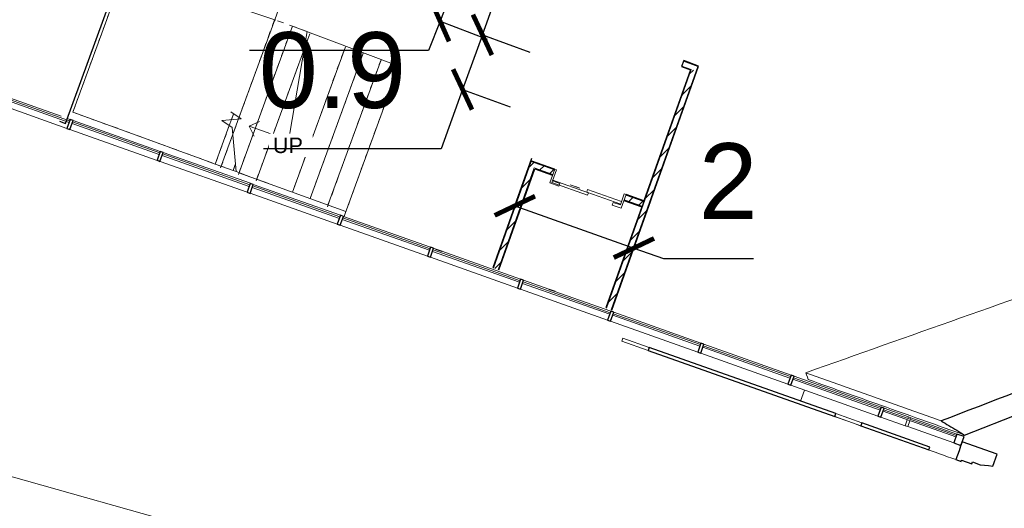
# Model space of a CAD drawing. Header units: inches. Extents: x 424 to 2043, y -237 to 445.
# Tile 153 of 256: x 596.06 to 611.65, y 12.8 to 20.55. Entities that reach past the tile are written whole.
import ezdxf

# ---------------------------------------------------------------- set-up
doc = ezdxf.new("R2010")
doc.units = ezdxf.units.IN
doc.header["$MEASUREMENT"] = 0
doc.linetypes.add('Overhead', pattern=[0.003969, 0.002381, -0.001587])
for name, color, linetype, lineweight in [('A-DOOR', 31, 'Continuous', 9), ('A-GENM', 13, 'Continuous', 9), ('A-GLAZ-CURT', 52, 'Continuous', 9), ('A-GLAZ-CWMG', 51, 'Continuous', 9), ('A-WALL', 113, 'Continuous', 9), ('A-WALL-PATT', 111, 'Continuous', 25), ('S-STRS', 31, 'Continuous', 9), ('S-STRS-ANNO', 31, 'Continuous', 9), ('S-STRS-IDEN', 31, 'Continuous', 9), ('S-STRS-MBND', 31, 'Overhead', 9)]:
    doc.layers.add(name, color=color, linetype=linetype, lineweight=lineweight)
doc.styles.add('Arial', font='arial.ttf', dxfattribs={"height": 0.29506})
doc.styles.get("Standard").update_dxf_attribs({"font": 'arial.ttf'})
doc.dimstyles.new('ISO-25', dxfattribs={"dimtxt": 1.2, "dimasz": 0.5, "dimexe": 0.8, "dimexo": 50, "dimtad": 1, "dimtoh": 1, "dimdec": 1, "dimdsep": 46, "dimtxsty": 'Standard', "dimblk": 'ARCHTICK', "dimcen": 2.5, "dimadec": 0, "dimazin": 0, "dimtfac": 1, "dimtdec": 1, "dimtmove": 0, "dimatfit": 3, "dimldrblk": 'ARCHTICK', "dimfxl": 1, "dimfxlon": 1, "dimarcsym": 0})
pattern_1 = [(44.95455, (742.3463, 30.30272), (-0.2119637, 0.21230025), []), (134.95455, (742.3463, 30.30272), (-0.21230025, -0.2119637), [])]
pattern_2 = [(359.95455, (742.3463, 30.30272), (0.000119, 0.14999995), []), (89.95455, (742.3463, 30.30272), (-0.14999995, 0.000119), [])]
pattern_3 = [(44.95455, (742.3463, 30.30272), (-0.10598184, 0.10615013), [])]

# ---------------------------------------------------------------- blocks, each defined once
blk = doc.blocks.new('Generic Models 1 - Generic Models 1-135348-همکف')
at = {"layer": 'A-GENM'}
blk.add_line((-153.771, -15.085), (-104.565, -28.9), dxfattribs=at)
blk = doc.blocks.new('Generic Models 2 - Generic Models 2-140614-همکف')
at = {"layer": 'A-GENM'}
blk.add_line((-133.007, -16.203), (-132.944, -16.026), dxfattribs=at)
at = {"layer": 'A-GENM', "lineweight": 25}
for p, q in [((-129.895, -17.039), (-130.448, -16.843)), ((-130.548, -17.126), (-130.464, -17.156)), ((-130.464, -17.156), (-130.458, -17.137)), ((-130.458, -17.137), (-130.296, -17.194)), ((-129.963, -17.228), (-129.895, -17.039)), ((-130.296, -17.194), (-130.285, -17.164)), ((-130.285, -17.164), (-130.162, -17.208))]:
    blk.add_line(p, q, dxfattribs=at)
at = {"layer": 'A-GENM', "lineweight": 25, "flags": 128}
for points in [[(-130.448, -16.843), (-130.473, -16.914), (-130.498, -16.985), (-130.523, -17.055), (-130.548, -17.126)], [(-130.162, -17.208), (-130.096, -17.215), (-130.029, -17.221), (-129.963, -17.228)]]:
    blk.add_lwpolyline(points, dxfattribs=at)
at = {"layer": 'A-GENM'}
blk.add_open_spline([(-133.024, -16.25), (-132.372, -16.48), (-131.546, -16.773), (-130.722, -17.065), (-130.548, -17.126)], degree=3, knots=[0, 0, 0, 0, 0.125, 0.1584221, 0.1584221, 0.1584221, 0.1584221], dxfattribs=at)
blk = doc.blocks.new('Generic Models 4 - Generic Models 4-152240-همکف')
at = {"layer": 'A-GENM'}
for p, q in [((-135.84, -15.252), (-135.823, -15.206)), ((-135.42, -15.401), (-135.84, -15.252)), ((-135.823, -15.206), (-135.404, -15.355)), ((-132.052, -16.593), (-132.467, -16.446)), ((-132.451, -16.4), (-132.035, -16.547))]:
    blk.add_line(p, q, dxfattribs=at)
at = {"layer": 'A-GENM', "lineweight": 25}
for p, q in [((-135.404, -15.355), (-135.42, -15.401)), ((-135.42, -15.401), (-132.467, -16.446)), ((-132.451, -16.4), (-135.404, -15.355)), ((-132.467, -16.446), (-132.451, -16.4)), ((-132.035, -16.547), (-132.052, -16.593)), ((-132.052, -16.593), (-130.975, -16.974)), ((-130.958, -16.928), (-132.035, -16.547)), ((-130.975, -16.974), (-130.958, -16.928))]:
    blk.add_line(p, q, dxfattribs=at)
blk = doc.blocks.new('System Panel - Glazed-153684-همکف')
at = {"layer": 'A-GLAZ-CURT', "lineweight": 18}
for p, q in [((0.732, 0.05), (-0.732, 0.05)), ((-0.732, 0.05), (-0.732, 0.024)), ((-0.732, 0.024), (0.732, 0.024)), ((0.732, 0.024), (0.732, 0.05))]:
    blk.add_line(p, q, dxfattribs=at)
blk = doc.blocks.new('System Panel - Glazed-153685-همکف')
at = {"layer": 'A-GLAZ-CURT', "lineweight": 18}
for p, q in [((0.491, 0.049), (-0.732, 0.049)), ((-0.732, 0.049), (-0.732, 0.025)), ((-0.732, 0.025), (0.491, 0.025)), ((0.491, 0.025), (0.491, 0.049))]:
    blk.add_line(p, q, dxfattribs=at)
blk = doc.blocks.new('Rectangular Mullion - 50 x 150mm-153565-همکف')
at = {"layer": 'A-GLAZ-CWMG'}
for p, q in [((-131.309, -16.605), (-131.276, -16.511)), ((-131.259, -16.463), (-131.301, -16.448)), ((-131.267, -16.487), (-131.259, -16.463)), ((-131.309, -16.605), (-131.351, -16.59))]:
    blk.add_line(p, q, dxfattribs=at)
blk = doc.blocks.new('Rectangular Mullion - 50 x 150mm-153575-همکف')
at = {"layer": 'A-GLAZ-CWMG'}
for p, q in [((-131.276, -16.511), (-131.309, -16.605)), ((-131.259, -16.463), (-131.267, -16.487)), ((-130.532, -16.721), (-131.259, -16.463)), ((-130.582, -16.862), (-131.309, -16.605))]:
    blk.add_line(p, q, dxfattribs=at)
at = {"layer": 'A-GLAZ-CWMG', "lineweight": 25}
for p, q in [((-130.532, -16.721), (-130.582, -16.862)), ((-130.419, -16.761), (-130.532, -16.721)), ((-130.469, -16.902), (-130.419, -16.761)), ((-130.582, -16.862), (-130.469, -16.902))]:
    blk.add_line(p, q, dxfattribs=at)
blk = doc.blocks.new('Rectangular Mullion - 50 x 150mm-V4-همکف')
at = {"layer": 'A-GLAZ-CWMG'}
for p, q in [((-145.957, -11.26), (-144.716, -11.699)), ((-144.627, -11.89), (-146.007, -11.401)), ((-144.622, -11.732), (-144.577, -11.749))]:
    blk.add_line(p, q, dxfattribs=at)
blk = doc.blocks.new('Rectangular Mullion - 50 x 150mm-153601-همکف')
at = {"layer": 'A-GLAZ-CWMG'}
for p, q in [((-157.471, -7.343), (-158.851, -6.854)), ((-158.801, -6.713), (-157.421, -7.201))]:
    blk.add_line(p, q, dxfattribs=at)
blk = doc.blocks.new('Rectangular Mullion - 50 x 150mm-V5-همکف')
at = {"layer": 'A-GLAZ-CWMG'}
for p, q in [((-138.821, -13.786), (-138.786, -13.799)), ((-138.691, -13.832), (-137.441, -14.275)), ((-137.491, -14.416), (-138.871, -13.928))]:
    blk.add_line(p, q, dxfattribs=at)
blk = doc.blocks.new('Rectangular Mullion - 50 x 150mm-V6-همکف')
at = {"layer": 'A-GLAZ-CWMG'}
for p, q in [((-137.394, -14.291), (-136.994, -14.433)), ((-136.064, -14.921), (-137.444, -14.433)), ((-136.9, -14.466), (-136.014, -14.78))]:
    blk.add_line(p, q, dxfattribs=at)
blk = doc.blocks.new('Rectangular Mullion - 50 x 150mm-153602-همکف')
at = {"layer": 'A-GLAZ-CWMG'}
for p, q in [((-131.685, -16.312), (-131.301, -16.448)), ((-131.351, -16.59), (-131.735, -16.454)), ((-131.351, -16.59), (-131.318, -16.496)), ((-131.309, -16.472), (-131.301, -16.448))]:
    blk.add_line(p, q, dxfattribs=at)
blk = doc.blocks.new('Rectangular Mullion - 50 x 150mm-137391-همکف')
at = {"layer": 'A-GLAZ-CWMG', "lineweight": 25}
for p, q in [((-0.025, 0.075), (0.025, 0.075)), ((-0.025, -0.075), (-0.025, 0.075)), ((0.025, 0.075), (0.025, -0.075)), ((0.025, -0.075), (-0.025, -0.075))]:
    blk.add_line(p, q, dxfattribs=at)
blk = doc.blocks.new('Side_opening_ElevatorLift_Door_with_Call_buttons_9478_0001 - 12000 x 2290 Opening-236782-همکف')
at = {"layer": 'A-DOOR', "lineweight": 18}
for p, q in [((-0.6, 0.18), (-0.6, -0.05)), ((-0.45, 0.18), (-0.6, 0.18)), ((-0.45, 0.135), (-0.45, 0.18)), ((0.57, 0.165), (-0.03, 0.165)), ((-0.03, 0.165), (-0.03, 0.122)), ((0.6, 0.18), (0.45, 0.18)), ((0.45, 0.18), (0.45, 0.135)), ((0.57, 0.122), (0.57, 0.165)), ((0.6, -0.05), (0.6, 0.18)), ((-0.57, -0.05), (-0.57, 0.135)), ((-0.57, 0.135), (-0.45, 0.135)), ((0, 0.122), (-0.57, 0.122)), ((-0.57, 0.122), (-0.57, 0.08)), ((-0.57, 0.08), (0, 0.08)), ((-0.03, 0.122), (0.57, 0.122)), ((0, 0.08), (0, 0.122)), ((0.45, 0.135), (0.57, 0.135)), ((0.57, 0.135), (0.57, -0.05)), ((-0.6, -0.05), (-0.57, -0.05)), ((0.57, -0.05), (0.6, -0.05))]:
    blk.add_line(p, q, dxfattribs=at)
at = {"layer": 'A-DOOR'}
for p, q in [((0.125, 0.1), (0.196, 0.1)), ((0.125, 0.1), (0.196, 0.1)), ((0.285, 0.1), (0.125, 0.1)), ((-0.863, -0.05), (-0.863, -0.053)), ((-0.736, -0.053), (-0.863, -0.053)), ((-0.832, -0.053), (-0.832, -0.056)), ((-0.832, -0.053), (-0.832, -0.056)), ((-0.832, -0.056), (-0.831, -0.056)), ((-0.768, -0.056), (-0.832, -0.056)), ((-0.832, -0.056), (-0.831, -0.056)), ((-0.831, -0.056), (-0.832, -0.056)), ((-0.83, -0.053), (-0.83, -0.055)), ((-0.77, -0.055), (-0.77, -0.053)), ((-0.769, -0.056), (-0.768, -0.056)), ((-0.769, -0.056), (-0.768, -0.056)), ((-0.768, -0.056), (-0.769, -0.056)), ((-0.768, -0.056), (-0.768, -0.053)), ((-0.768, -0.056), (-0.768, -0.053)), ((-0.736, -0.053), (-0.736, -0.05))]:
    blk.add_line(p, q, dxfattribs=at)
blk = doc.blocks.new('_ArchTick')
at = {"color": 0, "linetype": 'ByBlock', "const_width": 0.15}
blk.add_lwpolyline([(-0.5, -0.5), (0.5, 0.5)], dxfattribs=at)
blk = doc.blocks.new('*D969')
at = {"color": 0, "lineweight": -2, "transparency": 16777216}
for p, q in [((603.618, 22.872), (602.714, 20.524)), ((603.618, 22.872), (604.365, 22.584)), ((602.714, 20.524), (602.534, 20.057)), ((602.714, 20.524), (603.46, 20.236)), ((602.534, 20.057), (599.695, 20.057))]:
    blk.add_line(p, q, dxfattribs=at)
at = {"layer": 'Defpoints', "color": 0, "transparency": 16777216}
for p in [(602.437, 23.327), (601.532, 20.979), (602.714, 20.524)]:
    blk.add_point(p, dxfattribs=at)
at = {"color": 0, "lineweight": -2, "transparency": 16777216, "xscale": 0.5, "yscale": 0.5, "zscale": 0.5}
for p, rotation in [((603.618, 22.872), 68.92580993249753), ((602.714, 20.524), 248.9258099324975)]:
    blk.add_blockref('_ArchTick', p, dxfattribs=dict(at, rotation=rotation))
at = {"color": 0, "transparency": 16777216, "insert": (600.802, 21.295), "char_height": 1.2, "attachment_point": 5}
blk.add_mtext('2.5', dxfattribs=at)
blk = doc.blocks.new('*D970')
at = {"color": 0, "lineweight": -2, "transparency": 16777216}
for p, q in [((603.385, 20.305), (603.555, 20.775)), ((603.385, 20.305), (603.071, 19.44)), ((603.385, 20.305), (604.137, 20.033)), ((603.071, 19.44), (602.73, 18.5)), ((603.071, 19.44), (603.823, 19.167)), ((602.73, 18.5), (599.918, 18.5))]:
    blk.add_line(p, q, dxfattribs=at)
at = {"layer": 'Defpoints', "color": 0, "transparency": 16777216}
for p in [(602.377, 20.671), (602.063, 19.805), (603.071, 19.44)]:
    blk.add_point(p, dxfattribs=at)
at = {"color": 0, "lineweight": -2, "transparency": 16777216, "xscale": 0.5, "yscale": 0.5, "zscale": 0.5}
for p, rotation in [((603.385, 20.305), 250.0633248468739), ((603.071, 19.44), 70.06332484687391)]:
    blk.add_blockref('_ArchTick', p, dxfattribs=dict(at, rotation=rotation))
at = {"color": 0, "transparency": 16777216, "insert": (601.011, 19.738), "char_height": 1.2, "attachment_point": 5}
blk.add_mtext('0.9', dxfattribs=at)
blk = doc.blocks.new('*D971')
at = {"color": 0, "lineweight": -2, "transparency": 16777216}
for p, q in [((603.899, 17.597), (604.166, 18.351)), ((605.784, 16.928), (606.051, 17.682)), ((603.899, 17.597), (605.784, 16.928)), ((605.784, 16.928), (606.255, 16.761)), ((606.255, 16.761), (607.675, 16.761))]:
    blk.add_line(p, q, dxfattribs=at)
at = {"layer": 'Defpoints', "color": 0, "transparency": 16777216}
for p in [(603.851, 17.462), (605.784, 16.928), (605.736, 16.793)]:
    blk.add_point(p, dxfattribs=at)
at = {"color": 0, "lineweight": -2, "transparency": 16777216, "xscale": 0.5, "yscale": 0.5, "zscale": 0.5}
for p, rotation in [((603.899, 17.597), 160.4596223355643), ((605.784, 16.928), 340.4596223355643)]:
    blk.add_blockref('_ArchTick', p, dxfattribs=dict(at, rotation=rotation))
at = {"color": 0, "transparency": 16777216, "insert": (607.277, 17.988), "char_height": 1.2, "attachment_point": 5}
blk.add_mtext('2', dxfattribs=at)
blk = doc.blocks.new('*D1001')
at = {"color": 0, "lineweight": -2, "transparency": 16777216}
for p, q in [((603.685, 24.149), (603.953, 24.903)), ((619.509, 18.521), (603.685, 24.149)), ((619.509, 18.521), (619.777, 19.275))]:
    blk.add_line(p, q, dxfattribs=at)
at = {"layer": 'Defpoints', "color": 0, "transparency": 16777216}
for p in [(603.684, 24.147), (603.685, 24.149), (619.508, 18.519)]:
    blk.add_point(p, dxfattribs=at)
at = {"color": 0, "lineweight": -2, "transparency": 16777216, "xscale": 0.5, "yscale": 0.5, "zscale": 0.5}
for p, rotation in [((603.685, 24.149), 160.4214997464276), ((619.509, 18.521), 340.4214997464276)]:
    blk.add_blockref('_ArchTick', p, dxfattribs=dict(at, rotation=rotation))
at = {"color": 0, "transparency": 16777216, "insert": (612.012, 22.501), "char_height": 1.2, "attachment_point": 5, "rotation": 340.4215}
blk.add_mtext('16.8', dxfattribs=at)

msp = doc.modelspace()

# ---------------------------------------------------------------- hatches: boundary and pattern name
at = {"layer": 'A-WALL-PATT', "lineweight": 9}
h = msp.add_hatch(dxfattribs=at)
h.set_pattern_fill('FP_3', color=256, angle=-0.0455, style=0, pattern_type=2)
h.set_pattern_definition(pattern_2)
h.paths.add_polyline_path([(605.435, 15.945), (606.803, 19.801), (606.794, 19.805), (605.425, 15.948)], flags=0)
h = msp.add_hatch(dxfattribs=at)
h.set_pattern_fill('FP_2', color=256, angle=-0.0455, style=0, pattern_type=2)
h.set_pattern_definition(pattern_1)
h.paths.add_polyline_path([(605.35, 15.975), (606.689, 19.747), (606.679, 19.751), (605.34, 15.979)], flags=0)
h = msp.add_hatch(dxfattribs=at)
h.set_pattern_fill('FP_4', color=256, angle=-0.0455, style=0, pattern_type=2)
h.set_pattern_definition(pattern_3)
h.paths.add_polyline_path([(605.425, 15.948), (606.767, 19.729), (606.692, 19.757), (605.35, 15.975)], flags=0)
h = msp.add_hatch(dxfattribs=at)
h.set_pattern_fill('FP_3', color=256, angle=-0.0455, style=0, pattern_type=2)
h.set_pattern_definition(pattern_2)
h.paths.add_polyline_path([(603.559, 16.611), (604.161, 18.307), (604.152, 18.31), (603.55, 16.614)], flags=0)
h = msp.add_hatch(dxfattribs=at)
h.set_pattern_fill('FP_4', color=256, angle=-0.0455, style=0, pattern_type=2)
h.set_pattern_definition(pattern_3)
h.paths.add_polyline_path([(603.635, 16.584), (604.233, 18.271), (604.158, 18.298), (603.559, 16.611)], flags=0)
h = msp.add_hatch(dxfattribs=at)
h.set_pattern_fill('FP_3', color=256, angle=-0.0455, style=0, pattern_type=2)
h.set_pattern_definition(pattern_2)
h.paths.add_polyline_path([(605.939, 17.666), (605.942, 17.675), (605.66, 17.775), (605.656, 17.766), (605.66, 17.765)], flags=0)
h.paths.add_polyline_path([(604.526, 18.167), (604.529, 18.177), (604.161, 18.307), (604.158, 18.298), (604.499, 18.177)], flags=0)
h = msp.add_hatch(dxfattribs=at)
h.set_pattern_fill('FP_4', color=256, angle=-0.0455, style=0, pattern_type=2)
h.set_pattern_definition(pattern_3)
h.paths.add_polyline_path([(605.912, 17.59), (605.939, 17.666), (605.656, 17.766), (605.63, 17.69), (605.854, 17.611)], flags=0)
h.paths.add_polyline_path([(604.499, 18.092), (604.526, 18.167), (604.233, 18.271), (604.207, 18.196), (604.495, 18.093)], flags=0)
h = msp.add_hatch(dxfattribs=at)
h.set_pattern_fill('FP_2', color=256, angle=-0.0455, style=0, pattern_type=2)
h.set_pattern_definition(pattern_1)
h.paths.add_polyline_path([(603.644, 16.581), (604.216, 18.192), (604.207, 18.196), (603.635, 16.584)], flags=0)
h = msp.add_hatch(dxfattribs=at)
h.set_pattern_fill('FP_2', color=256, angle=-0.0455, style=0, pattern_type=2)
h.set_pattern_definition(pattern_1)
h.paths.add_polyline_path([(605.909, 17.581), (605.912, 17.59), (605.63, 17.69), (605.626, 17.681), (605.824, 17.611)], flags=0)
h.paths.add_polyline_path([(604.495, 18.082), (604.499, 18.092), (604.216, 18.192), (604.213, 18.183), (604.495, 18.082)], flags=0)

# ---------------------------------------------------------------- linework, layer by layer
at = {"layer": 'A-WALL', "lineweight": 25}
for p, q in [((596.783, 18.903), (598.208, 22.808)), ((605.435, 15.945), (606.807, 19.811)), ((606.574, 19.896), (606.54, 19.802)), ((606.54, 19.802), (606.679, 19.751)), ((606.807, 19.811), (606.574, 19.896)), ((606.679, 19.751), (605.942, 17.675)), ((596.689, 18.938), (596.783, 18.903)), ((604.152, 18.31), (603.55, 16.614)), ((604.529, 18.177), (604.152, 18.31)), ((603.644, 16.581), (604.213, 18.183)), ((604.213, 18.183), (604.495, 18.082)), ((605.942, 17.675), (605.66, 17.775)), ((605.626, 17.681), (605.909, 17.581)), ((605.909, 17.581), (605.34, 15.979)), ((602.647, 16.91), (602.741, 16.877)), ((604.437, 16.275), (604.531, 16.242))]:
    msp.add_line(p, q, dxfattribs=at)
at = {"layer": 'A-WALL'}
for p, q in [((605.425, 15.948), (606.794, 19.805)), ((606.692, 19.757), (606.543, 19.811)), ((606.794, 19.805), (606.57, 19.886)), ((605.35, 15.975), (606.692, 19.757)), ((604.158, 18.298), (603.559, 16.611)), ((604.526, 18.167), (604.158, 18.298)), ((604.207, 18.196), (603.635, 16.584)), ((604.499, 18.092), (604.207, 18.196)), ((605.912, 17.59), (605.63, 17.69)), ((605.939, 17.666), (605.656, 17.766)), ((605.912, 17.59), (605.942, 17.675))]:
    msp.add_line(p, q, dxfattribs=at)
at = {"layer": 'A-WALL', "lineweight": 25, "flags": 128}
msp.add_lwpolyline([(611.02, 13.965), (611.931, 14.321), (612.843, 14.677), (613.754, 15.033), (614.666, 15.389), (615.578, 15.744), (616.489, 16.1), (617.401, 16.456), (618.312, 16.812), (619.224, 17.168)], dxfattribs=at)
at = {"layer": 'A-WALL', "flags": 128}
msp.add_lwpolyline([(608.506, 14.953), (608.519, 14.917), (608.532, 14.88), (608.544, 14.844)], dxfattribs=at)
at = {"layer": 'A-WALL'}
msp.add_open_spline([(617.321, 18.075), (616.015, 17.612), (613.077, 16.572), (610.138, 15.531), (608.506, 14.953)], degree=3, knots=[0, 0, 0, 0, 0.444444, 1, 1, 1, 1], dxfattribs=at)
at = {"layer": 'A-WALL', "lineweight": 25}
msp.add_open_spline([(619.078, 17.434), (617.829, 16.953), (615.019, 15.871), (612.209, 14.79), (610.648, 14.189)], degree=3, knots=[0, 0, 0, 0, 0.444444, 1, 1, 1, 1], dxfattribs=at)
at = {"layer": 'A-WALL'}
for points in [[(608.506, 14.953), (608.744, 14.868), (609.221, 14.698), (609.934, 14.444), (610.41, 14.274), (610.648, 14.189)], [(611.02, 13.965), (610.814, 14.038), (610.402, 14.185), (609.783, 14.404), (609.164, 14.624), (608.751, 14.77), (608.544, 14.844)]]:
    msp.add_open_spline(points, degree=3, dxfattribs=at)
at = {"layer": 'A-WALL', "lineweight": 25}
msp.add_open_spline([(610.648, 14.189), (610.689, 14.164), (610.772, 14.115), (610.896, 14.04), (610.978, 13.99), (611.02, 13.965)], degree=3, dxfattribs=at)
at = {"layer": 'S-STRS'}
for p, q in [((597.748, 21.339), (600.116, 20.538)), ((597.415, 20.49), (597.518, 20.771)), ((600.096, 20.545), (600.199, 20.827)), ((596.901, 19.081), (597.415, 20.49)), ((599.239, 18.196), (600.096, 20.545)), ((599.521, 18.094), (600.378, 20.442)), ((602.06, 19.807), (600.378, 20.442)), ((600.623, 20.239), (600.653, 20.32)), ((599.813, 18.018), (600.623, 20.239)), ((600.376, 17.812), (601.216, 20.115)), ((600.658, 17.71), (601.498, 20.012)), ((600.94, 17.607), (601.78, 19.909)), ((601.212, 17.477), (602.062, 19.806)), ((602.063, 19.805), (602.06, 19.807)), ((598.31, 18.566), (596.901, 19.081)), ((599.413, 18.962), (599.447, 19.057)), ((599.156, 18.258), (599.378, 18.868)), ((599.378, 18.868), (599.413, 18.962)), ((598.592, 18.464), (598.31, 18.566)), ((598.874, 18.361), (598.592, 18.464)), ((599.156, 18.258), (598.874, 18.361)), ((599.437, 18.155), (599.156, 18.258)), ((599.437, 18.155), (599.474, 18.255)), ((599.484, 18.138), (599.437, 18.155)), ((599.719, 18.052), (599.484, 18.138)), ((601.222, 17.504), (599.531, 18.121)), ((600.001, 17.949), (599.719, 18.052))]:
    msp.add_line(p, q, dxfattribs=at)
at = {"layer": 'S-STRS', "linetype": 'Overhead'}
for p, q in [((599.239, 18.196), (600.096, 20.545)), ((599.521, 18.094), (600.378, 20.442)), ((600.623, 20.239), (600.653, 20.32)), ((599.803, 17.991), (600.623, 20.239)), ((600.403, 17.885), (601.216, 20.115)), ((600.658, 17.71), (601.498, 20.012)), ((600.93, 17.579), (601.78, 19.909)), ((601.194, 17.426), (602.062, 19.806)), ((599.413, 18.962), (599.447, 19.057)), ((599.156, 18.258), (599.378, 18.868)), ((599.378, 18.868), (599.413, 18.962)), ((599.437, 18.155), (599.474, 18.255))]:
    msp.add_line(p, q, dxfattribs=at)
at = {"layer": 'S-STRS-ANNO'}
for p, q in [((599.694, 18.86), (599.855, 18.934)), ((599.976, 18.757), (599.694, 18.86)), ((599.694, 18.86), (599.769, 18.699)), ((600.258, 18.654), (599.976, 18.757)), ((600.54, 18.551), (600.258, 18.654))]:
    msp.add_line(p, q, dxfattribs=at)
at = {"layer": 'S-STRS-MBND'}
for p, q in [((596.901, 19.081), (598.238, 22.744)), ((599.239, 18.196), (600.096, 20.545)), ((599.239, 18.196), (600.096, 20.545)), ((599.521, 18.094), (600.378, 20.442)), ((599.521, 18.094), (600.378, 20.442)), ((600.613, 20.356), (600.096, 20.545)), ((599.803, 17.991), (600.623, 20.239)), ((599.803, 17.991), (600.623, 20.239)), ((599.484, 18.138), (596.901, 19.081)), ((599.413, 18.962), (599.447, 19.057)), ((599.413, 18.962), (599.447, 19.057)), ((599.156, 18.258), (599.378, 18.868)), ((599.156, 18.258), (599.378, 18.868)), ((599.437, 18.155), (599.474, 18.255)), ((599.437, 18.155), (599.474, 18.255))]:
    msp.add_line(p, q, dxfattribs=at)
at = {"layer": 'S-STRS-MBND', "linetype": 'Continuous'}
for p, q in [((600.613, 20.356), (600.331, 18.717)), ((599.402, 19.087), (599.568, 18.976)), ((599.568, 18.976), (599.257, 18.949)), ((599.257, 18.949), (599.423, 18.838)), ((599.423, 18.838), (599.484, 18.138))]:
    msp.add_line(p, q, dxfattribs=at)

# ---------------------------------------------------------------- block references
at = {"layer": 'A-DOOR', "rotation": 160.4596223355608}
msp.add_blockref('Side_opening_ElevatorLift_Door_with_Call_buttons_9478_0001 - 12000 x 2290 Opening-236782-همکف', (605.078, 17.929), dxfattribs=at)
at = {"layer": 'A-GENM', "rotation": 359.9545470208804}
for name in ['Generic Models 1 - Generic Models 1-135348-همکف', 'Generic Models 2 - Generic Models 2-140614-همکف', 'Generic Models 4 - Generic Models 4-152240-همکف']:
    msp.add_blockref(name, (741.443, 30.599), dxfattribs=at)
at = {"layer": 'A-GLAZ-CURT', "rotation": 340.4596223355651}
for name, p in [('System Panel - Glazed-153684-همکف', (596.142, 19.139)), ('System Panel - Glazed-153684-همکف', (597.569, 18.633)), ('System Panel - Glazed-153684-همکف', (598.996, 18.127)), ('System Panel - Glazed-153684-همکف', (600.423, 17.62)), ('System Panel - Glazed-153684-همکف', (601.849, 17.114)), ('System Panel - Glazed-153684-همکف', (603.276, 16.607)), ('System Panel - Glazed-153684-همکف', (604.703, 16.101)), ('System Panel - Glazed-153684-همکف', (606.13, 15.595)), ('System Panel - Glazed-153684-همکف', (607.556, 15.088)), ('System Panel - Glazed-153684-همکف', (608.983, 14.582)), ('System Panel - Glazed-153685-همکف', (610.41, 14.076))]:
    msp.add_blockref(name, p, dxfattribs=at)
at = {"layer": 'A-GLAZ-CWMG', "rotation": 359.9545470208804}
for name, p in [('Rectangular Mullion - 50 x 150mm-V4-همکف', (741.443, 30.599)), ('Rectangular Mullion - 50 x 150mm-153601-همکف', (755.711, 25.535)), ('Rectangular Mullion - 50 x 150mm-153601-همکف', (757.138, 25.029)), ('Rectangular Mullion - 50 x 150mm-153601-همکف', (758.564, 24.523)), ('Rectangular Mullion - 50 x 150mm-153601-همکف', (759.991, 24.016)), ('Rectangular Mullion - 50 x 150mm-V5-همکف', (741.443, 30.599)), ('Rectangular Mullion - 50 x 150mm-V6-همکف', (741.443, 30.599)), ('Rectangular Mullion - 50 x 150mm-153601-همکف', (764.271, 22.497)), ('Rectangular Mullion - 50 x 150mm-153601-همکف', (765.698, 21.991)), ('Rectangular Mullion - 50 x 150mm-153601-همکف', (767.125, 21.484)), ('Rectangular Mullion - 50 x 150mm-153602-همکف', (741.443, 30.599)), ('Rectangular Mullion - 50 x 150mm-153565-همکف', (741.443, 30.599)), ('Rectangular Mullion - 50 x 150mm-153575-همکف', (741.443, 30.599))]:
    msp.add_blockref(name, p, dxfattribs=at)
at = {"layer": 'A-GLAZ-CWMG', "extrusion": (0, 0, -1), "rotation": 199.5403776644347}
for p in [(-596.856, 18.886), (-598.282, 18.38), (-599.709, 17.873), (-601.136, 17.367), (-602.563, 16.861), (-603.989, 16.354), (-605.416, 15.848), (-606.843, 15.342), (-608.27, 14.835), (-609.697, 14.329)]:
    msp.add_blockref('Rectangular Mullion - 50 x 150mm-137391-همکف', p, dxfattribs=at)

# ---------------------------------------------------------------- dimensions: what is measured, and where the dimension line sits
for p1, p2, distance, picture, middle in [((619.508, 18.519), (603.684, 24.147), -0.003, '*D1001', (612.012, 22.501)), ((602.437, 23.327), (601.532, 20.979), 1.266, '*D969', (600.802, 21.295)), ((603.851, 17.462), (605.736, 16.793), 0.143, '*D971', (607.277, 17.988))]:
    dim = msp.add_aligned_dim(p1=p1, p2=p2, distance=distance, dimstyle='ISO-25')
    dim.commit()
    dim.dimension.update_dxf_attribs({"geometry": picture, "text_midpoint": middle})

# ---------------------------------------------------------------- next in the draw order: texts
at = {"layer": 'S-STRS-IDEN', "insert": (600.067, 18.678), "char_height": 0.2459, "width": 0.56769, "attachment_point": 1, "rotation": 359.9545, "line_spacing_factor": 0.938532, "style": 'Arial', "bg_fill": 3, "box_fill_scale": 1.25, "bg_fill_color": 0, "bg_fill_transparency": 0}
msp.add_mtext('UP', dxfattribs=at)

# ---------------------------------------------------------------- next in the draw order: dimensions: what is measured, and where the dimension line sits
dim = msp.add_aligned_dim(p1=(602.377, 20.671), p2=(602.063, 19.805), distance=1.072, dimstyle='ISO-25')
dim.commit()
dim.dimension.update_dxf_attribs({"geometry": '*D970', "text_midpoint": (601.011, 19.738)})

doc.saveas('drawing.dxf')
